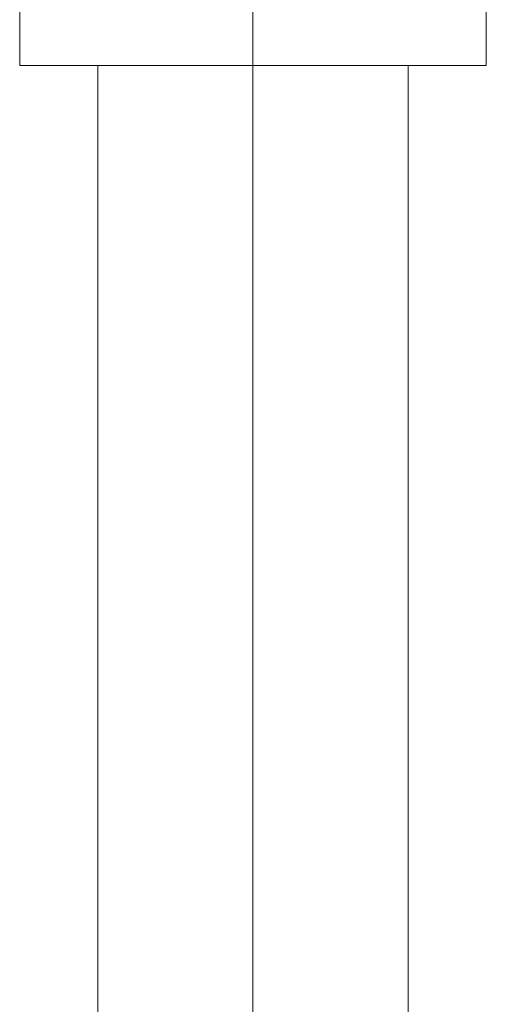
# Model space of a CAD drawing. Extents: x 0 to 59450, y 0 to 42050.
# Tile 36 of 256: x 18626 to 18829, y 6857 to 7286. Entities that reach past the tile are written whole.
import ezdxf

# ---------------------------------------------------------------- set-up
doc = ezdxf.new("R2010")
doc.units = 0
doc.header["$LTSCALE"] = 20
doc.header["$MEASUREMENT"] = 0
doc.layers.get('0').update_dxf_attribs({"linetype": 'CONTINUOUS'})

msp = doc.modelspace()

# ---------------------------------------------------------------- linework, layer by layer
at = {"color": 3, "linetype": 'Continuous', "lineweight": 13}
for p, q in [((18727.866, 8206.839), (18727.866, 6440.859)), ((18829.366, 7265.839), (18829.366, 8206.839)), ((18626.366, 7300.839), (18626.366, 7265.839)), ((18727.866, 6655.859), (18727.866, 7285.838)), ((18727.866, 7265.839), (18626.366, 7265.839)), ((18660.366, 7265.84), (18660.366, 6675.859)), ((18829.366, 7265.839), (18727.866, 7265.839)), ((18795.366, 6675.859), (18795.366, 7265.839))]:
    msp.add_line(p, q, dxfattribs=at)

doc.saveas('drawing.dxf')
